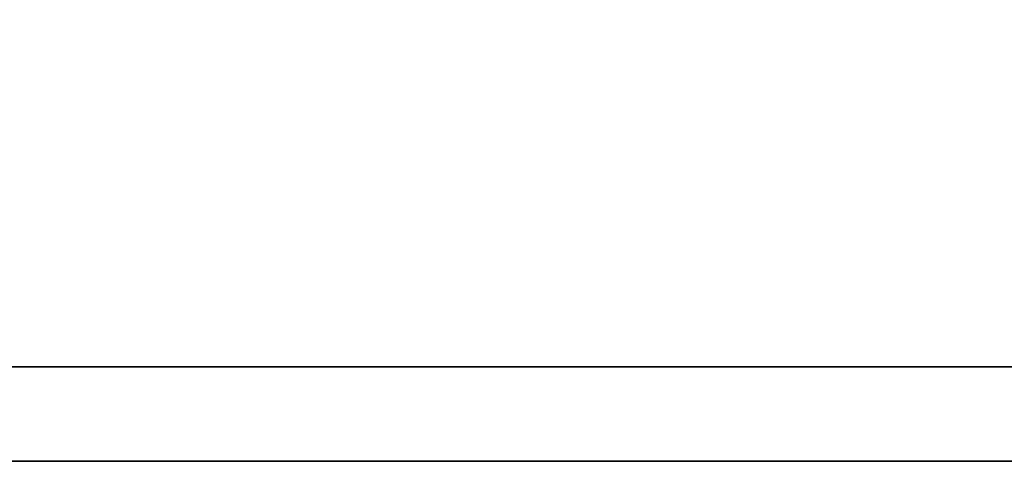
# Model space of a CAD drawing. Header units: millimetres. Extents: x -7 to 271, y 74 to 162.
# Tile 25 of 57: x 202.671 to 203.591, y 98.527 to 98.939. Entities that reach past the tile are written whole.
import ezdxf

# ---------------------------------------------------------------- set-up
doc = ezdxf.new("R2010")
doc.units = ezdxf.units.MM
doc.header["$LTSCALE"] = 0.15
doc.layers.add('DIM', color=4, linetype='CONTINUOUS')
doc.layers.add('layer 1', color=7, linetype='CONTINUOUS')

# ---------------------------------------------------------------- blocks, each defined once
blk = doc.blocks.new('TBI MOTION logo(完整正式版)')
at = {"layer": 'layer 1', "color": 22, "lineweight": 35}
blk.add_open_spline([(75.90875, -9.47875), (75.90875, -9.47875), (75.90875, -12.28625), (75.90875, -12.28625), (75.90875, -12.28625), (75.90875, -12.28625), (75.90875, -12.47875), (75.90875, -12.47875), (75.90875, -12.47875), (75.90875, -12.47875), (75.71625, -12.47875), (75.71625, -12.47875), (75.71625, -12.47875), (75.71625, -12.47875), (-88.32875, -12.47875), (-88.32875, -12.47875), (-88.32875, -12.47875), (-88.32875, -12.47875), (-88.32875, -13.29375), (-88.32875, -13.29375), (-88.32875, -13.29375), (-88.32875, -13.29375), (82.89125, -13.29375), (82.89125, -13.29375), (82.89125, -13.29375), (82.89125, -13.29375), (75.90875, -9.47875), (75.90875, -9.47875)], degree=3, knots=[0, 0, 0, 0, 0.1428571, 0.1428571, 0.1428571, 0.1428572, 0.2857143, 0.2857143, 0.2857143, 0.2857143, 0.4285714, 0.4285714, 0.4285714, 0.4285714, 0.5714286, 0.5714286, 0.5714286, 0.5714286, 0.7142857, 0.7142857, 0.7142857, 0.7142857, 0.8571429, 0.8571429, 0.8571429, 0.8571429, 1, 1, 1, 1], dxfattribs=at)

msp = doc.modelspace()

# ---------------------------------------------------------------- block references
at = {"layer": 'DIM', "color": 7, "xscale": 0.1080406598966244, "yscale": 0.1080406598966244, "zscale": 0.1080406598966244}
msp.add_blockref('TBI MOTION logo(完整正式版)', (210.61419, 99.96295), dxfattribs=at)

doc.saveas('drawing.dxf')
